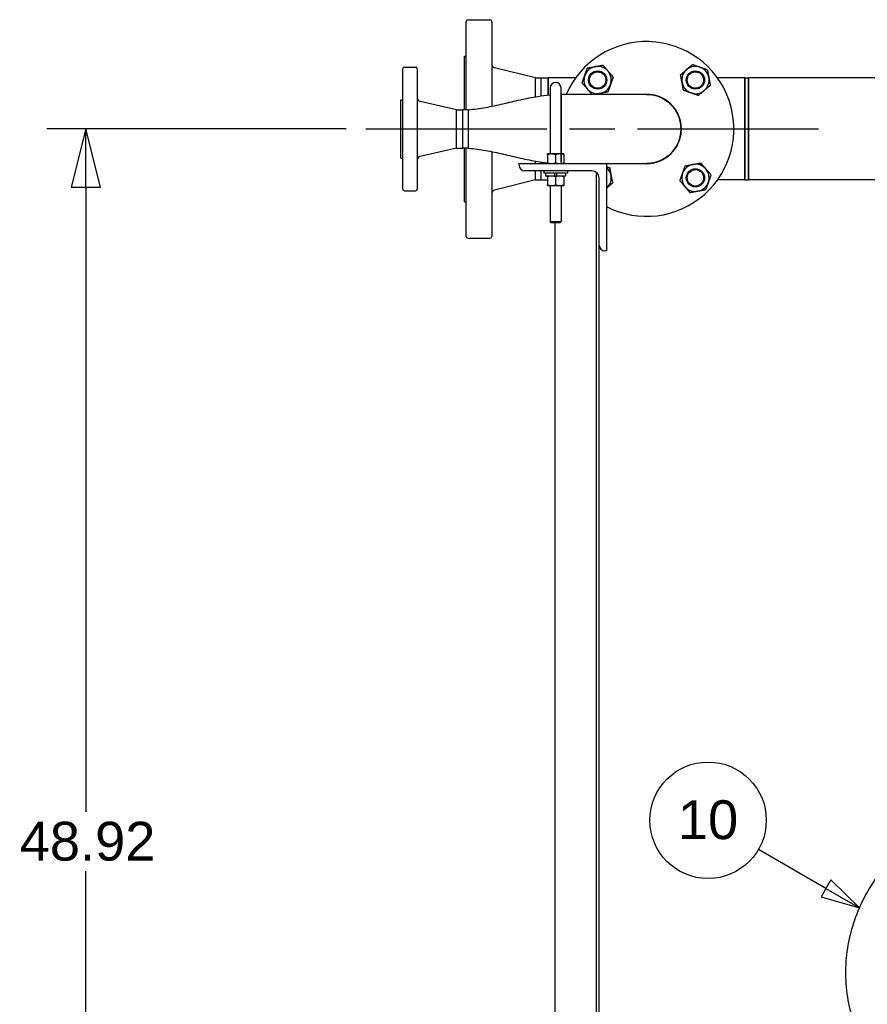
# Paper-space layout 'SHEET_3' of a CAD drawing. Header units: inches. Extents: x 3 to 360, y 8 to 227.
# Tile 56 of 117: x 175 to 204, y 75 to 108. Entities that reach past the tile are written whole.
import ezdxf

# ---------------------------------------------------------------- set-up
doc = ezdxf.new("R2010")
doc.units = ezdxf.units.IN
doc.header["$LTSCALE"] = 10.666667
doc.header["$MEASUREMENT"] = 0
doc.linetypes.add('CHAIN', pattern=[0.7087, 0.4724, -0.0591, 0.1181, -0.0591])
doc.layers.get('0').update_dxf_attribs({"lineweight": 25})
doc.layers.get('DEFPOINTS').update_dxf_attribs({"lineweight": 25})
doc.layers.add('CENTER', color=7, linetype='CHAIN', lineweight=25)
doc.layers.add('DIMEN', color=7, linetype='Continuous', lineweight=25)
doc.styles.add('Current-ANSI', font='arial.ttf')
doc.styles.get("Standard").update_dxf_attribs({"font": 'arial.ttf'})
doc.dimstyles.new('DEFAULT-ANSI', dxfattribs={"dimscale": 10.666667, "dimtxt": 0.125, "dimasz": 0.1875, "dimexe": 0.125, "dimexo": 0.0625, "dimgap": 0.031496, "dimtad": 0, "dimtih": 1, "dimtoh": 1, "dimrnd": 1e-08, "dimzin": 4, "dimdsep": 46, "dimtxsty": 'Standard', "dimblk": 'Filled-1', "dimcen": 0.09, "dimdle": 0.393701, "dimclrd": 256, "dimclre": 256, "dimclrt": 256, "dimadec": 0, "dimazin": 1, "dimtfac": 1.504, "dimtofl": 0, "dimtmove": 0, "dimatfit": 3, "dimldrblk": 'Filled-1', "dimfxl": 1, "dimtolj": 1, "dimtzin": 4, "dimlwd": 25, "dimlwe": 25, "dimarcsym": 0})

# ---------------------------------------------------------------- blocks, each defined once
blk = doc.blocks.new('Balloon108')
at = {"layer": 'DIMEN', "linetype": 'Continuous', "lineweight": 25}
for p, q in [((19.0337, 7.3624), (18.8168, 7.4876)), ((19.0494, 7.3895), (19.0181, 7.3353)), ((19.142, 7.2999), (19.0494, 7.3895)), ((19.0337, 7.3624), (19.142, 7.2999)), ((19.0181, 7.3353), (19.142, 7.2999))]:
    blk.add_line(p, q, dxfattribs=at)
at = {"layer": 'DIMEN', "linetype": 'Continuous', "lineweight": 25, "flags": 128}
blk.add_lwpolyline([(19.0181, 7.3353), (19.142, 7.2999), (19.0494, 7.3895), (19.0181, 7.3353)], dxfattribs=at)
at = {"layer": 'DIMEN'}
blk.add_circle((18.6544, 7.5814), 0.1875, dxfattribs=at)
blk.add_solid([(19.0181, 7.3353), (19.142, 7.2999), (19.0494, 7.3895), (19.0181, 7.3353)], dxfattribs=at)
at = {"layer": 'DIMEN', "insert": (18.6544, 7.5824), "char_height": 0.125, "attachment_point": 5, "style": 'Current-ANSI'}
blk.add_mtext('10', dxfattribs=at)
blk = doc.blocks.new('Filled-1')
at = {"color": 0}
for p, q in [((0, 0), (-1, 0.25)), ((-1, 0.25), (-1, -0.25)), ((-1, 0), (0, 0)), ((-1, -0.25), (0, 0))]:
    blk.add_line(p, q, dxfattribs=at)
at = {"color": 0, "flags": 128}
blk.add_lwpolyline([(-1, -0.25), (0, 0), (-1, 0.25), (-1, -0.25)], dxfattribs=at)
at = {"color": 0}
blk.add_solid([(-1, -0.25), (0, 0), (-1, 0.25), (-1, -0.25)], dxfattribs=at)
blk = doc.blocks.new('*D60')
at = {"layer": 'DEFPOINTS', "color": 0, "linetype": 'Continuous'}
for p in [(177.61, 104.6), (187.222, 104.6), (187.575, 55.677)]:
    blk.add_point(p, dxfattribs=at)
at = {"layer": 'DIMEN', "linetype": 'Continuous', "lineweight": 25}
for p, q in [((186.555, 104.6), (176.276, 104.6)), ((177.61, 102.6), (177.61, 81.155)), ((177.61, 57.677), (177.61, 79.122)), ((186.908, 55.677), (176.276, 55.677))]:
    blk.add_line(p, q, dxfattribs=at)
at = {"layer": 'DIMEN', "linetype": 'Continuous', "lineweight": 25, "xscale": 2, "yscale": 2, "zscale": 2}
for p, rotation in [((177.61, 104.6), 90), ((177.61, 55.677), 270)]:
    blk.add_blockref('Filled-1', p, dxfattribs=dict(at, rotation=rotation))
at = {"layer": 'DIMEN', "linetype": 'Continuous', "lineweight": 25, "insert": (175.34, 80.819), "char_height": 1.3333, "attachment_point": 1}
blk.add_mtext('\\A1;48.92', dxfattribs=at)

psp = doc.layouts.new('SHEET_3')

# ---------------------------------------------------------------- linework, layer by layer
for p, q in [((190.675, 105.26), (190.675, 108.287)), ((190.738, 108.35), (191.488, 108.35)), ((191.55, 108.287), (191.55, 105.377)), ((190.613, 105.26), (190.613, 107.1)), ((190.613, 107.1), (190.675, 107.1)), ((188.493, 102.537), (188.493, 106.662)), ((188.555, 106.725), (188.93, 106.725)), ((188.993, 106.662), (188.993, 102.537)), ((193.05, 106.35), (191.645, 106.701)), ((193.05, 105.704), (193.05, 106.35)), ((193.05, 106.35), (193.246, 106.35)), ((193.246, 105.735), (193.246, 106.35)), ((193.246, 105.735), (193.246, 106.35)), ((193.246, 106.35), (193.488, 106.35)), ((193.488, 105.765), (193.488, 106.35)), ((194.431, 106.35), (193.488, 106.35)), ((193.488, 106.35), (193.488, 105.765)), ((200.248, 106.35), (199.304, 106.35)), ((200.248, 106.35), (200.248, 102.85)), ((200.248, 104.6), (200.248, 106.35)), ((200.248, 106.35), (200.373, 106.35)), ((200.373, 102.85), (200.373, 106.35)), ((225.113, 106.35), (200.373, 106.35)), ((200.373, 106.35), (200.373, 104.6)), ((193.555, 106.006), (193.555, 104.6)), ((193.93, 104.6), (193.93, 106.006)), ((193.93, 105.788), (193.938, 105.787)), ((196.867, 105.787), (193.938, 105.787)), ((188.43, 103.6), (188.43, 105.6)), ((188.43, 105.6), (188.493, 105.6)), ((190.336, 105.26), (189.09, 105.546)), ((190.336, 103.94), (190.336, 105.26)), ((190.336, 105.26), (190.562, 105.26)), ((190.562, 103.94), (190.562, 105.26)), ((190.562, 103.94), (190.562, 105.26)), ((190.743, 105.26), (190.562, 105.26)), ((190.743, 105.26), (190.743, 103.94)), ((190.743, 105.26), (190.743, 103.94)), ((193.555, 104.6), (193.555, 103.741)), ((193.93, 104.6), (193.93, 103.741)), ((200.248, 102.85), (200.248, 104.6)), ((200.373, 104.6), (200.373, 102.85)), ((190.336, 103.94), (189.09, 103.653)), ((190.336, 103.94), (190.562, 103.94)), ((190.743, 103.94), (190.562, 103.94)), ((190.613, 102.1), (190.613, 103.94)), ((190.675, 100.912), (190.675, 103.94)), ((191.55, 103.823), (191.55, 100.912)), ((188.43, 103.6), (188.493, 103.6)), ((193.05, 103.412), (193.05, 103.495)), ((193.246, 103.412), (193.246, 103.464)), ((193.246, 103.412), (193.246, 103.464)), ((193.602, 103.741), (193.461, 103.741)), ((193.461, 103.715), (193.461, 103.438)), ((193.883, 103.741), (193.602, 103.741)), ((193.743, 103.715), (193.743, 103.438)), ((194.024, 103.741), (193.883, 103.741)), ((194.024, 103.715), (194.024, 103.438)), ((192.493, 103.412), (195.493, 103.412)), ((192.493, 103.352), (192.493, 103.412)), ((194.993, 103.162), (192.683, 103.162)), ((193.05, 102.85), (193.05, 103.162)), ((193.246, 102.85), (193.246, 103.162)), ((193.246, 102.85), (193.246, 103.162)), ((193.337, 103.162), (193.337, 103.077)), ((194.149, 103.162), (194.149, 103.077)), ((195.145, 68.097), (195.145, 103.111)), ((195.493, 103.412), (196.867, 103.412)), ((195.493, 103.412), (195.493, 100.412)), ((193.05, 102.85), (191.645, 102.499)), ((193.05, 102.85), (193.246, 102.85)), ((193.246, 102.85), (193.461, 102.85)), ((194.149, 103.077), (193.337, 103.077)), ((193.403, 103.066), (193.403, 102.995)), ((193.707, 102.983), (193.414, 102.983)), ((193.461, 102.958), (193.461, 102.68)), ((193.707, 103.066), (193.707, 102.995)), ((193.778, 102.983), (193.707, 102.983)), ((193.743, 102.958), (193.743, 102.68)), ((193.778, 103.066), (193.778, 102.995)), ((194.071, 102.983), (193.778, 102.983)), ((194.024, 102.958), (194.024, 102.68)), ((194.083, 103.066), (194.083, 102.995)), ((195.243, 100.602), (195.243, 102.912)), ((195.493, 102.85), (195.493, 102.85)), ((200.248, 102.85), (199.304, 102.85)), ((200.248, 102.85), (200.373, 102.85)), ((224.613, 102.85), (200.373, 102.85)), ((188.555, 102.475), (188.93, 102.475)), ((193.461, 102.655), (193.602, 102.655)), ((193.555, 102.655), (193.555, 101.419)), ((193.602, 102.655), (193.883, 102.655)), ((193.883, 102.655), (194.024, 102.655)), ((193.93, 102.655), (193.93, 101.419)), ((190.613, 102.1), (190.675, 102.1)), ((193.555, 101.419), (193.93, 101.419)), ((193.593, 101.381), (193.555, 101.419)), ((193.893, 101.381), (193.93, 101.419)), ((193.893, 101.381), (193.593, 101.381)), ((193.73, 68.097), (193.73, 101.381)), ((190.738, 100.85), (191.488, 100.85)), ((195.243, 68.097), (195.243, 100.602)), ((195.493, 100.412), (195.433, 100.412))]:
    psp.add_line(p, q)
for centre, radius in [((195.188, 106.279), 0.313), ((195.188, 106.279), 0.281), ((198.547, 106.279), 0.313), ((198.547, 106.279), 0.281), ((198.547, 102.921), 0.313), ((198.547, 102.921), 0.281)]:
    psp.add_circle(centre, radius)
for centre, radius, start, end in [((190.738, 108.287), 0.0625, 90, 180), ((191.488, 108.287), 0.0625, 0, 90), ((196.868, 104.6), 3, 242.7204, 156.682), ((191.675, 106.823), 0.125, 180, 255.9638), ((188.555, 106.662), 0.0625, 90, 180), ((188.93, 106.662), 0.0625, 0, 90), ((195.188, 106.279), 0.469, 100.4657, 160.4657), ((195.188, 106.279), 0.469, 40.4657, 100.4657), ((195.188, 106.279), 0.469, 340.4657, 40.4657), ((198.547, 106.279), 0.469, 130.4657, 190.4657), ((198.547, 106.279), 0.469, 70.4657, 130.4657), ((198.547, 106.279), 0.469, 10.4657, 70.4657), ((193.743, 106.006), 0.187, 0, 180), ((195.188, 106.279), 0.469, 160.4657, 220.4657), ((198.547, 106.279), 0.469, 190.4657, 250.4657), ((198.547, 106.279), 0.469, 310.4657, 10.4657), ((195.188, 106.279), 0.469, 220.4657, 280.4657), ((195.188, 106.279), 0.469, 280.4657, 340.4657), ((196.868, 104.6), 1.19, 266.2854, 93.7146), ((196.868, 104.6), 1.19, 315, 93.7146), ((198.547, 106.279), 0.469, 250.4657, 310.4657), ((189.118, 105.668), 0.125, 180, 257.0599), ((189.118, 103.532), 0.125, 102.9401, 180), ((196.868, 104.6), 1.19, 270.046, 315), ((192.683, 103.352), 0.19, 180, 270), ((194.993, 102.912), 0.25, 0, 90), ((195.188, 102.921), 0.469, 10.4657, 49.5081), ((196.868, 104.6), 1.19, 266.2854, 270.046), ((198.547, 102.921), 0.469, 100.4657, 160.4657), ((198.547, 102.921), 0.469, 40.4657, 100.4657), ((198.547, 102.921), 0.469, 340.4657, 40.4657), ((193.414, 103.066), 0.0117, 90, 180), ((193.414, 102.995), 0.0118, 180, 270), ((194.071, 103.066), 0.0118, 0, 90), ((194.071, 102.995), 0.0117, 270, 0), ((195.188, 102.921), 0.469, 310.4919, 10.4657), ((195.188, 102.921), 0.313, 346.909, 13.091), ((198.547, 102.921), 0.469, 160.4657, 220.4657), ((198.547, 102.921), 0.469, 280.4657, 340.4657), ((188.555, 102.537), 0.0625, 180, 270), ((188.93, 102.537), 0.0625, 270, 0), ((191.675, 102.377), 0.125, 104.0362, 180), ((198.547, 102.921), 0.469, 220.4657, 280.4657), ((190.738, 100.912), 0.0625, 180, 270), ((191.488, 100.912), 0.0625, 270, 0), ((195.433, 100.602), 0.19, 180, 270)]:
    psp.add_arc(centre, radius, start, end)
for points, weights in [([(198.243, 106.636), (198.338, 106.717), (198.449, 106.812)], [1, 1.0930923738, 1.10906450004]), ([(198.449, 106.812), (198.585, 106.763), (198.704, 106.721)], [1.10906450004, 1.0930923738, 1]), ([(194.746, 106.436), (194.788, 106.554), (194.837, 106.691)], [1, 1.0930923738, 1.10906450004]), ([(194.837, 106.691), (194.98, 106.717), (195.103, 106.74)], [1.10906450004, 1.0930923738, 1]), ([(195.103, 106.74), (195.227, 106.763), (195.369, 106.789)], [1, 1.0930923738, 1.10906450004]), ([(195.369, 106.789), (195.463, 106.679), (195.545, 106.584)], [1.10906450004, 1.0930923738, 1]), ([(195.545, 106.584), (195.626, 106.488), (195.72, 106.378)], [1, 1.0930923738, 1.10906450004]), ([(198.037, 106.46), (198.147, 106.554), (198.243, 106.636)], [1.10906450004, 1.0930923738, 1]), ([(198.704, 106.721), (198.822, 106.679), (198.959, 106.631)], [1, 1.0930923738, 1.10906450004]), ([(198.959, 106.631), (198.985, 106.488), (199.008, 106.364)], [1.10906450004, 1.0930923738, 1]), ([(194.656, 106.181), (194.704, 106.318), (194.746, 106.436)], [1.10906450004, 1.0930923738, 1]), ([(194.832, 105.975), (194.75, 106.071), (194.656, 106.181)], [1, 1.0930923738, 1.10906450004]), ([(195.72, 106.378), (195.672, 106.241), (195.63, 106.123)], [1.10906450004, 1.0930923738, 1]), ([(198.086, 106.194), (198.063, 106.318), (198.037, 106.46)], [1, 1.0930923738, 1.10906450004]), ([(198.135, 105.928), (198.109, 106.071), (198.086, 106.194)], [1.10906450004, 1.0930923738, 1]), ([(199.008, 106.364), (199.031, 106.241), (199.057, 106.098)], [1, 1.0930923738, 1.10906450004]), ([(194.992, 105.787), (194.907, 105.887), (194.832, 105.975)], [1.10580865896, 1.08521387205, 1]), ([(195.273, 105.818), (195.192, 105.803), (195.106, 105.787)], [1, 1.05924835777, 1.08725802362]), ([(195.539, 105.868), (195.397, 105.841), (195.273, 105.818)], [1.10906450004, 1.0930923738, 1]), ([(195.63, 106.123), (195.588, 106.004), (195.539, 105.868)], [1, 1.0930923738, 1.10906450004]), ([(198.39, 105.838), (198.272, 105.88), (198.135, 105.928)], [1, 1.0930923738, 1.10906450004]), ([(198.645, 105.747), (198.509, 105.796), (198.39, 105.838)], [1.10906450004, 1.0930923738, 1]), ([(198.851, 105.923), (198.756, 105.841), (198.645, 105.747)], [1, 1.0930923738, 1.10906450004]), ([(199.057, 106.098), (198.947, 106.004), (198.851, 105.923)], [1.10906450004, 1.0930923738, 1]), ([(193.461, 103.715), (193.461, 103.741), (193.461, 103.741)], [1.10906450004, 1.0930923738, 1]), ([(193.602, 103.741), (193.537, 103.741), (193.461, 103.715)], [1, 1.0930923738, 1.10906450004]), ([(193.461, 103.438), (193.537, 103.412), (193.602, 103.412)], [1.10906450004, 1.0930923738, 1]), ([(193.461, 103.412), (193.461, 103.412), (193.461, 103.438)], [1, 1.0930923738, 1.10906450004]), ([(193.743, 103.715), (193.667, 103.741), (193.602, 103.741)], [1.10906450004, 1.0930923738, 1]), ([(193.602, 103.412), (193.667, 103.412), (193.743, 103.438)], [1, 1.0930923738, 1.10906450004]), ([(193.883, 103.741), (193.818, 103.741), (193.743, 103.715)], [1, 1.0930923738, 1.10906450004]), ([(193.743, 103.438), (193.818, 103.412), (193.883, 103.412)], [1.10906450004, 1.0930923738, 1]), ([(194.024, 103.715), (193.948, 103.741), (193.883, 103.741)], [1.10906450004, 1.0930923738, 1]), ([(193.883, 103.412), (193.948, 103.412), (194.024, 103.438)], [1, 1.0930923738, 1.10906450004]), ([(194.024, 103.741), (194.024, 103.741), (194.024, 103.715)], [1, 1.0930923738, 1.10906450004]), ([(194.024, 103.438), (194.024, 103.412), (194.024, 103.412)], [1.10906450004, 1.0930923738, 1]), ([(198.462, 103.382), (198.585, 103.404), (198.728, 103.431)], [1, 1.0930923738, 1.10906450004]), ([(198.728, 103.431), (198.822, 103.32), (198.904, 103.225)], [1.10906450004, 1.0930923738, 1]), ([(195.493, 103.31), (195.544, 103.292), (195.6, 103.272)], [1.08259376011, 1.10244741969, 1.10906450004]), ([(195.6, 103.272), (195.626, 103.129), (195.649, 103.006)], [1.10906450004, 1.0930923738, 1]), ([(198.105, 103.077), (198.147, 103.196), (198.196, 103.332)], [1, 1.0930923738, 1.10906450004]), ([(198.196, 103.332), (198.338, 103.359), (198.462, 103.382)], [1.10906450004, 1.0930923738, 1]), ([(198.904, 103.225), (198.985, 103.129), (199.079, 103.019)], [1, 1.0930923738, 1.10906450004]), ([(193.461, 102.958), (193.461, 102.983), (193.461, 102.983)], [1.10906450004, 1.0930923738, 1]), ([(193.602, 102.983), (193.537, 102.983), (193.461, 102.958)], [1, 1.0930923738, 1.10906450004]), ([(193.743, 102.958), (193.667, 102.983), (193.602, 102.983)], [1.10906450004, 1.0930923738, 1]), ([(193.883, 102.983), (193.818, 102.983), (193.743, 102.958)], [1, 1.0930923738, 1.10906450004]), ([(194.024, 102.958), (193.948, 102.983), (193.883, 102.983)], [1.10906450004, 1.0930923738, 1]), ([(194.024, 102.983), (194.024, 102.983), (194.024, 102.958)], [1, 1.0930923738, 1.10906450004]), ([(195.649, 103.006), (195.672, 102.882), (195.698, 102.74)], [1, 1.0930923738, 1.10906450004]), ([(198.015, 102.822), (198.063, 102.959), (198.105, 103.077)], [1.10906450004, 1.0930923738, 1]), ([(198.19, 102.616), (198.109, 102.712), (198.015, 102.822)], [1, 1.0930923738, 1.10906450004]), ([(198.989, 102.764), (198.947, 102.645), (198.898, 102.509)], [1, 1.0930923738, 1.10906450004]), ([(199.079, 103.019), (199.031, 102.882), (198.989, 102.764)], [1.10906450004, 1.0930923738, 1]), ([(193.461, 102.68), (193.537, 102.655), (193.602, 102.655)], [1.10906450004, 1.0930923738, 1]), ([(193.461, 102.655), (193.461, 102.655), (193.461, 102.68)], [1, 1.0930923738, 1.10906450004]), ([(193.602, 102.655), (193.667, 102.655), (193.743, 102.68)], [1, 1.0930923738, 1.10906450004]), ([(193.743, 102.68), (193.818, 102.655), (193.883, 102.655)], [1.10906450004, 1.0930923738, 1]), ([(193.883, 102.655), (193.948, 102.655), (194.024, 102.68)], [1, 1.0930923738, 1.10906450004]), ([(194.024, 102.68), (194.024, 102.655), (194.024, 102.655)], [1.10906450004, 1.0930923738, 1]), ([(195.698, 102.74), (195.588, 102.646), (195.493, 102.564)], [1.10906450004, 1.09310487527, 1.0001456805]), ([(198.366, 102.41), (198.272, 102.521), (198.19, 102.616)], [1.10906450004, 1.0930923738, 1]), ([(198.632, 102.46), (198.509, 102.437), (198.366, 102.41)], [1, 1.0930923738, 1.10906450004]), ([(198.898, 102.509), (198.756, 102.482), (198.632, 102.46)], [1.10906450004, 1.0930923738, 1])]:
    psp.add_rational_spline(points, weights, degree=2)
for points, knots in [([(193.939, 104.543), (193.939, 104.571), (193.939, 104.599), (193.939, 104.793), (193.939, 104.959), (193.939, 105.253), (193.939, 105.384), (193.939, 105.601), (193.939, 105.685), (193.938, 105.77), (193.938, 105.788), (193.938, 105.787), (193.938, 105.787), (193.937, 105.769), (193.937, 105.684), (193.936, 105.6), (193.936, 105.382), (193.935, 105.252), (193.935, 104.946), (193.934, 104.766), (193.934, 104.413), (193.935, 104.239), (193.935, 103.919), (193.936, 103.773), (193.937, 103.557), (193.937, 103.482), (193.937, 103.423), (193.938, 105.784), (193.938, 105.787)], [2.109086, 2.109086, 2.109086, 2.109086, 2.206949, 2.206949, 2.788939, 2.788939, 3.347893, 3.347893, 3.93674, 3.93674, 4.352498, 4.352498, 4.352498, 4.768256, 4.768256, 5.35743, 5.35743, 5.915677, 5.915677, 6.542768, 6.542768, 7.152531, 7.152531, 7.789191, 7.789191, 8.388798, 8.388798, 8.704744, 8.704744, 8.704744, 8.704744]), ([(193.939, 103.741), (193.939, 103.843), (193.939, 103.966), (193.939, 104.265), (193.939, 104.447), (193.939, 104.793), (193.939, 104.959), (193.939, 105.253), (193.939, 105.384), (193.939, 105.601), (193.939, 105.685), (193.938, 105.77), (193.938, 105.787), (193.938, 105.787)], [-15.305364, -15.305364, -15.305364, -15.305364, -14.263079, -14.263079, -12.999422, -12.999422, -11.835144, -11.835144, -10.71695, -10.71695, -9.538954, -9.538954, -8.709706, -8.709706, -8.709706, -8.709706]), ([(196.867, 105.787), (196.985, 105.787), (197.104, 105.77), (197.378, 105.685), (197.528, 105.601), (197.773, 105.384), (197.871, 105.253), (198.011, 104.959), (198.05, 104.793), (198.058, 104.447), (198.021, 104.265), (197.872, 103.944), (197.764, 103.803), (197.494, 103.576), (197.331, 103.492), (197.063, 103.425), (196.965, 103.413), (196.868, 103.412)], [-8.704808, -8.704808, -8.704808, -8.704808, -7.875496, -7.875496, -6.6975, -6.6975, -5.579306, -5.579306, -4.415028, -4.415028, -3.151371, -3.151371, -1.935573, -1.935573, -0.684377, -0.684377, 0, 0, 0, 0]), ([(196.868, 103.412), (196.965, 103.413), (197.063, 103.425), (197.331, 103.492), (197.494, 103.576), (197.764, 103.803), (197.872, 103.944), (198.021, 104.265), (198.058, 104.447), (198.05, 104.793), (198.011, 104.959), (197.871, 105.253), (197.773, 105.384), (197.528, 105.601), (197.378, 105.685), (197.104, 105.77), (196.985, 105.787), (196.867, 105.787)], [0, 0, 0, 0, 0.684377, 0.684377, 1.935573, 1.935573, 3.151371, 3.151371, 4.415028, 4.415028, 5.579306, 5.579306, 6.6975, 6.6975, 7.875496, 7.875496, 8.704808, 8.704808, 8.704808, 8.704808]), ([(190.743, 105.26), (190.945, 105.28), (191.147, 105.303), (191.547, 105.374), (191.746, 105.417), (192.142, 105.509), (192.34, 105.556), (192.738, 105.646), (192.937, 105.687), (193.276, 105.741), (193.415, 105.758), (193.555, 105.772)], [0, 0, 0, 0, 1.548727, 1.548727, 3.097455, 3.097455, 4.646182, 4.646182, 6.194909, 6.194909, 7.265482, 7.265482, 7.265482, 7.265482]), ([(190.743, 103.94), (190.945, 103.92), (191.147, 103.896), (191.547, 103.826), (191.746, 103.783), (192.142, 103.691), (192.34, 103.643), (192.738, 103.554), (192.937, 103.513), (193.245, 103.464), (193.353, 103.449), (193.461, 103.438)], [0, 0, 0, 0, 1.548727, 1.548727, 3.097455, 3.097455, 4.646182, 4.646182, 6.194909, 6.194909, 7.02608, 7.02608, 7.02608, 7.02608]), ([(193.707, 103.066), (193.707, 103.067), (193.707, 103.069), (193.707, 103.072), (193.707, 103.073), (193.707, 103.075), (193.707, 103.076), (193.707, 103.077), (193.707, 103.077), (193.707, 103.077)], [0.17731235, 0.17731235, 0.17731235, 0.17731235, 0.1883427, 0.1883427, 0.19940358, 0.19940358, 0.21050289, 0.21050289, 0.22163648, 0.22163648, 0.22163648, 0.22163648]), ([(193.707, 102.983), (193.707, 102.983), (193.707, 102.984), (193.707, 102.985), (193.707, 102.986), (193.707, 102.988), (193.707, 102.989), (193.707, 102.992), (193.707, 102.994), (193.707, 102.995)], [0.13298822, 0.13298822, 0.13298822, 0.13298822, 0.14412181, 0.14412181, 0.15522112, 0.15522112, 0.166282, 0.166282, 0.17731235, 0.17731235, 0.17731235, 0.17731235]), ([(193.778, 103.077), (193.778, 103.077), (193.778, 103.077), (193.778, 103.076), (193.778, 103.075), (193.778, 103.073), (193.778, 103.072), (193.778, 103.069), (193.778, 103.067), (193.778, 103.066)], [0.13298822, 0.13298822, 0.13298822, 0.13298822, 0.14412181, 0.14412181, 0.15522112, 0.15522112, 0.166282, 0.166282, 0.17731235, 0.17731235, 0.17731235, 0.17731235]), ([(193.778, 102.995), (193.778, 102.994), (193.778, 102.992), (193.778, 102.989), (193.778, 102.988), (193.778, 102.986), (193.778, 102.985), (193.778, 102.984), (193.778, 102.983), (193.778, 102.983)], [0.17731235, 0.17731235, 0.17731235, 0.17731235, 0.1883427, 0.1883427, 0.19940358, 0.19940358, 0.21050289, 0.21050289, 0.22163648, 0.22163648, 0.22163648, 0.22163648]), ([(209.39, 70.034), (208.784, 70.034), (208.177, 70.131), (207.026, 70.508), (206.482, 70.788), (205.51, 71.504), (205.083, 71.94), (204.389, 72.92), (204.123, 73.466), (203.778, 74.611), (203.698, 75.21), (203.735, 76.404), (203.851, 76.997), (204.265, 78.118), (204.563, 78.646), (205.314, 79.583), (205.765, 79.991), (206.776, 80.648), (207.336, 80.896), (208.399, 81.177), (208.895, 81.241), (209.39, 81.241)], [1.570796, 1.570796, 1.570796, 1.570796, 1.891869, 1.891869, 2.212738, 2.212738, 2.533065, 2.533065, 2.852704, 2.852704, 3.171785, 3.171785, 3.490679, 3.490679, 3.809842, 3.809842, 4.129609, 4.129609, 4.450054, 4.450054, 4.712389, 4.712389, 4.712389, 4.712389])]:
    psp.add_open_spline(points, degree=3, knots=knots)
for points in [[(196.868, 103.412), (196.867, 103.412), (196.867, 103.412), (196.867, 103.412)], [(196.867, 103.412), (196.867, 103.412), (196.867, 103.412), (196.868, 103.412)]]:
    psp.add_open_spline(points, degree=3)
at = {"layer": 'CENTER', "linetype": 'CHAIN', "ltscale": 1.234655}
psp.add_line((187.222, 104.6), (203.055, 104.6), dxfattribs=at)

# ---------------------------------------------------------------- block references
at = {"layer": 'DIMEN', "xscale": 10.66666666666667, "yscale": 10.66666666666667, "zscale": 10.66666666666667}
psp.add_blockref('Balloon108', (0, 0), dxfattribs=at)

# ---------------------------------------------------------------- dimensions: what is measured, and where the dimension line sits
at = {"layer": 'DIMEN', "linetype": 'Continuous', "lineweight": 25}
dim = psp.add_linear_dim(base=(177.61, 104.6), p1=(187.575, 55.677), p2=(187.222, 104.6), angle=270, dimstyle='DEFAULT-ANSI', override={"dimdec": 2, "dimtp": 0, "dimtm": 0, "dimtdec": 2, "dimatfit": 1}, dxfattribs=at)
dim.commit()
dim.dimension.update_dxf_attribs({"geometry": '*D60', "text_midpoint": (177.61, 80.139), "dimtype": 160})

doc.saveas('drawing.dxf')
